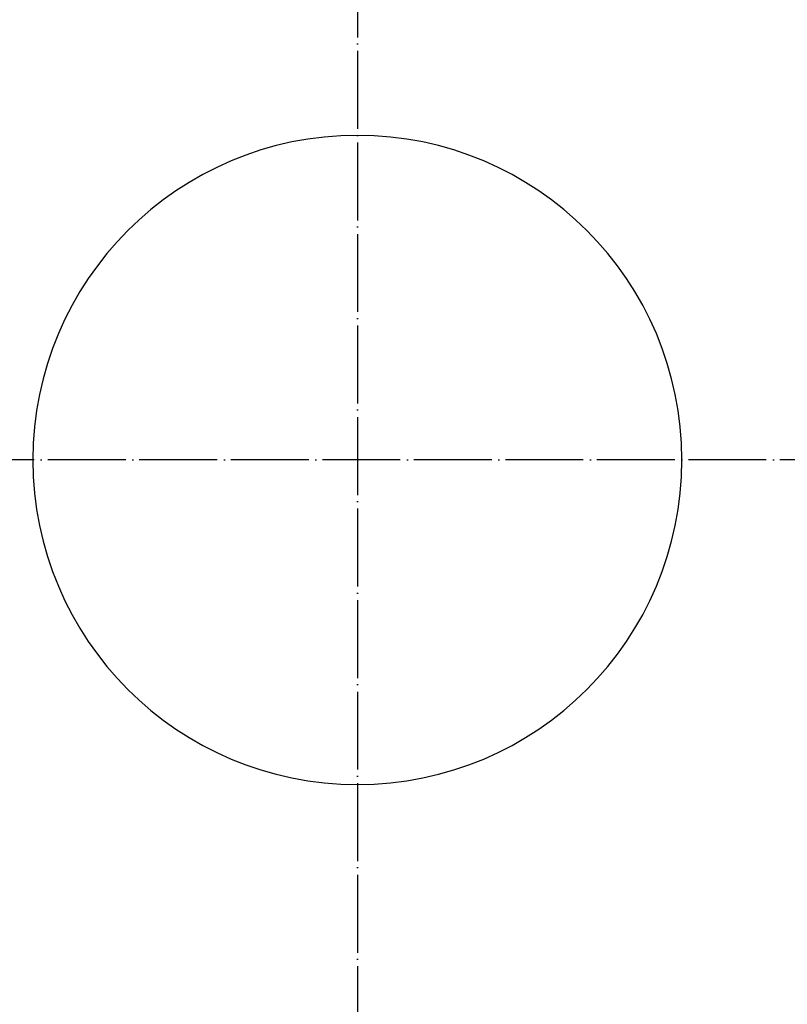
# Model space of a CAD drawing. Extents: x -1763 to 4575, y -3429 to 1051.
# Tile 77 of 193: x 1248 to 1366, y -1806 to -1654. Entities that reach past the tile are written whole.
import ezdxf

# ---------------------------------------------------------------- set-up
doc = ezdxf.new("R2010")
doc.units = 0
doc.linetypes.add('DOT_CENTER', pattern=[14, 12, -1, 0, -1])
doc.layers.get('0').update_dxf_attribs({"linetype": 'CONTINUOUS'})
doc.layers.add('1', color=7, linetype='CONTINUOUS')
doc.layers.add('16', color=7, linetype='CONTINUOUS')

# ---------------------------------------------------------------- blocks, each defined once
blk = doc.blocks.new('DUT_BOARD__366', base_point=(1584.31, -1929.7))
at = {"color": 1, "linetype": 'CONTINUOUS'}
for start, end in [(90, -90), (-90, 90)]:
    blk.add_arc((1300, -1721.88), 50, start, end, dxfattribs=at)
blk = doc.blocks.new('E7018-24101__427', base_point=(1600, -1958.68))
at = {"color": 1, "linetype": 'CONTINUOUS'}
for start, end in [(90, -90), (-90, 90)]:
    blk.add_arc((1300, -1721.88), 50, start, end, dxfattribs=at)
blk = doc.blocks.new('E7018-64101__428', base_point=(1640, -1972.18))
blk.add_blockref('E7018-24101__427', (1600, -1958.68))
blk = doc.blocks.new('STIFF_ASSY_DUTBD__429', base_point=(1640, -1972.18))
for name, p in [('E7018-64101__428', (1640, -1972.18)), ('DUT_BOARD__366', (1584.31, -1929.7))]:
    blk.add_blockref(name, p)
blk = doc.blocks.new('A1__430', base_point=(1640, -1972.18))
blk.add_blockref('STIFF_ASSY_DUTBD__429', (1640, -1972.18))
blk = doc.blocks.new('FRONT1__431', base_point=(1640, -1974.24))
blk.add_blockref('A1__430', (1640, -1972.18))
blk = doc.blocks.new('L1__432', base_point=(1640, -1974.24))
blk.add_blockref('FRONT1__431', (1640, -1974.24))
blk = doc.blocks.new('HEADPLATE_TEL', base_point=(934, -2216.07))
at = {"layer": '16', "color": 1, "linetype": 'DOT_CENTER'}
for p, q in [((1300, -1489.68), (1300, -1954.08)), ((1532.2, -1721.88), (940.8, -1721.88))]:
    blk.add_line(p, q, dxfattribs=at)

msp = doc.modelspace()

# ---------------------------------------------------------------- block references
msp.add_blockref('L1__432', (1640, -1974.24))
at = {"layer": '1'}
msp.add_blockref('HEADPLATE_TEL', (934, -2216.07), dxfattribs=at)

doc.saveas('drawing.dxf')
